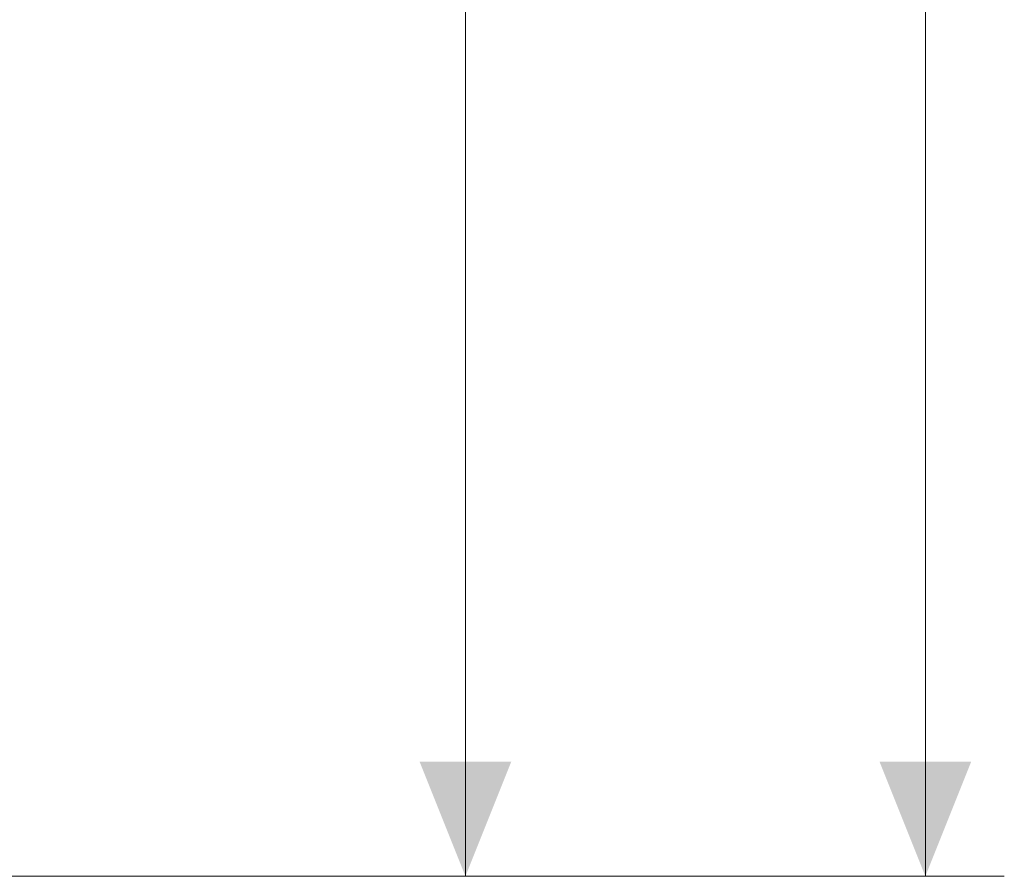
# Model space of a CAD drawing. Header units: millimetres. Extents: x -2000 to 82100, y -500 to 58900.
# Tile 15 of 21: x 38583 to 40729, y 39482 to 41349. Entities that reach past the tile are written whole.
import ezdxf

# ---------------------------------------------------------------- set-up
doc = ezdxf.new("R2010")
doc.units = ezdxf.units.MM
for name, color, linetype in [('Bemaßung', 7, 'Continuous'), ('KFP_BH_Lose Möblierung_neubau', 7, 'Continuous'), ('Neubau_KFP_Möblierung', 7, 'Continuous'), ('Neubau_KFP_Wand Innen', 7, 'Continuous')]:
    doc.layers.add(name, color=color, linetype=linetype)

# ---------------------------------------------------------------- blocks, each defined once
blk = doc.blocks.new('Bemaßung-ID-30-103-132-594')
at = {"layer": 'Bemaßung', "lineweight": 5}
blk.add_hatch(color=7, dxfattribs=at).paths.add_polyline_path([(2194, 250), (2294, 0), (2394, 250)])
at = {"layer": 'Bemaßung', "color": 7, "lineweight": 5}
for q in [(2294, 5200), (0, 0), (2394, 0)]:
    blk.add_line((2294, 0), q, dxfattribs=at)
blk = doc.blocks.new('Bemaßung-ID-30-103-132-1402')
at = {"layer": 'Bemaßung', "lineweight": 5}
blk.add_hatch(color=7, dxfattribs=at).paths.add_polyline_path([(3196.8, 250), (3296.8, 0), (3396.8, 250)])
at = {"layer": 'Bemaßung', "color": 7, "lineweight": 5}
for q in [(3296.8, 8000), (0, 0), (3396.8, 0)]:
    blk.add_line((3296.8, 0), q, dxfattribs=at)

msp = doc.modelspace()

# ---------------------------------------------------------------- linework, layer by layer
at = {"layer": 'KFP_BH_Lose Möblierung_neubau', "color": 251, "lineweight": 5, "true_color": 0x5a5d5a}
for p, q in [((39414.9, 39482.3), (39414.9, 39482.3)), ((39437, 39482.3), (39804.3, 39482.3)), ((39437, 39482.3), (39437.4, 39482.3)), ((39437.4, 39482.3), (39804.3, 39482.3)), ((39746.9, 39482.3), (39538.5, 39482.3)), ((39538.5, 39482.3), (39538.5, 39482.3)), ((39538.5, 39482.3), (39746.9, 39482.3)), ((39746.9, 39482.3), (39746.9, 39482.3)), ((39826.9, 39482.3), (39826.9, 39482.3)), ((39827.2, 39482.3), (39827.2, 39482.3)), ((39882.9, 39482.3), (39882.9, 39482.3)), ((40275.4, 39482.3), (40275.4, 39482.3)), ((40275.4, 39482.3), (40317.4, 39482.3)), ((40317.4, 39482.3), (40275.4, 39482.3)), ((40275.4, 39482.3), (40275.4, 39482.3)), ((40275.4, 39482.3), (40317.4, 39482.3)), ((40317.4, 39482.3), (40275.4, 39482.3)), ((40275.4, 39482.3), (40275.4, 39482.3)), ((40275.4, 39482.3), (40317.4, 39482.3)), ((40317.4, 39482.3), (40275.4, 39482.3)), ((40275.4, 39482.3), (40275.4, 39482.3)), ((40275.4, 39482.3), (40317.4, 39482.3)), ((40317.4, 39482.3), (40275.4, 39482.3)), ((40275.4, 39482.3), (40275.4, 39482.3)), ((40275.4, 39482.3), (40317.4, 39482.3)), ((40317.4, 39482.3), (40275.4, 39482.3)), ((40275.4, 39482.3), (40275.4, 39482.3)), ((40275.4, 39482.3), (40317.4, 39482.3)), ((40317.4, 39482.3), (40275.4, 39482.3)), ((40275.4, 39482.3), (40275.4, 39482.3)), ((40275.4, 39482.3), (40317.4, 39482.3)), ((40317.4, 39482.3), (40275.4, 39482.3)), ((40275.4, 39482.3), (40275.4, 39482.3)), ((40275.4, 39482.3), (40317.4, 39482.3)), ((40317.4, 39482.3), (40275.4, 39482.3)), ((40275.4, 39482.3), (40275.4, 39482.3)), ((40275.4, 39482.3), (40317.4, 39482.3)), ((40317.4, 39482.3), (40275.4, 39482.3)), ((40275.4, 39482.3), (40275.4, 39482.3)), ((40275.4, 39482.3), (40317.4, 39482.3)), ((40317.4, 39482.3), (40275.4, 39482.3)), ((40275.4, 39482.3), (40275.4, 39482.3)), ((40275.4, 39482.3), (40317.4, 39482.3)), ((40317.4, 39482.3), (40275.4, 39482.3)), ((40275.4, 39482.3), (40275.4, 39482.3)), ((40275.4, 39482.3), (40317.4, 39482.3)), ((40317.4, 39482.3), (40275.4, 39482.3)), ((40275.4, 39482.3), (40275.4, 39482.3)), ((40275.4, 39482.3), (40317.4, 39482.3)), ((40317.4, 39482.3), (40275.4, 39482.3)), ((40275.4, 39482.3), (40275.4, 39482.3)), ((40275.4, 39482.3), (40317.4, 39482.3)), ((40317.4, 39482.3), (40275.4, 39482.3)), ((40317.4, 39482.3), (40275.4, 39482.3)), ((40275.4, 39482.3), (40275.4, 39482.3)), ((40275.4, 39482.3), (40317.4, 39482.3)), ((40317.4, 39482.3), (40275.4, 39482.3)), ((40275.4, 39482.3), (40275.4, 39482.3)), ((40275.4, 39482.3), (40317.4, 39482.3)), ((40317.4, 39482.3), (40275.4, 39482.3)), ((40275.4, 39482.3), (40275.4, 39482.3)), ((40275.4, 39482.3), (40317.4, 39482.3)), ((40317.4, 39482.3), (40275.4, 39482.3)), ((40275.4, 39482.3), (40275.4, 39482.3)), ((40275.4, 39482.3), (40317.4, 39482.3)), ((40317.4, 39482.3), (40275.4, 39482.3)), ((40275.4, 39482.3), (40275.4, 39482.3)), ((40275.4, 39482.3), (40317.4, 39482.3)), ((40317.4, 39482.3), (40275.4, 39482.3)), ((40275.4, 39482.3), (40275.4, 39482.3)), ((40275.4, 39482.3), (40317.4, 39482.3)), ((40317.4, 39482.3), (40275.4, 39482.3)), ((40275.4, 39482.3), (40275.4, 39482.3)), ((40275.4, 39482.3), (40317.4, 39482.3)), ((40317.4, 39482.3), (40317.4, 39482.3)), ((40317.4, 39482.3), (40317.4, 39482.3)), ((40317.4, 39482.3), (40317.4, 39482.3)), ((40317.4, 39482.3), (40317.4, 39482.3)), ((40317.4, 39482.3), (40317.4, 39482.3)), ((40317.4, 39482.3), (40317.4, 39482.3)), ((40317.4, 39482.3), (40317.4, 39482.3)), ((40317.4, 39482.3), (40317.4, 39482.3)), ((40317.4, 39482.3), (40317.4, 39482.3)), ((40317.4, 39482.3), (40317.4, 39482.3)), ((40317.4, 39482.3), (40317.4, 39482.3)), ((40317.4, 39482.3), (40317.4, 39482.3)), ((40317.4, 39482.3), (40317.4, 39482.3)), ((40317.4, 39482.3), (40317.4, 39482.3)), ((40317.4, 39482.3), (40317.4, 39482.3)), ((40317.4, 39482.3), (40317.4, 39482.3)), ((40317.4, 39482.3), (40317.4, 39482.3)), ((40317.4, 39482.3), (40317.4, 39482.3)), ((40317.4, 39482.3), (40317.4, 39482.3)), ((40317.4, 39482.3), (40317.4, 39482.3)), ((40317.4, 39482.3), (40317.4, 39482.3)), ((40391.4, 39482.3), (40327.4, 39482.3)), ((40327.4, 39482.3), (40327.4, 39482.3)), ((40327.4, 39482.3), (40391.4, 39482.3)), ((40391.4, 39482.3), (40327.4, 39482.3)), ((40327.4, 39482.3), (40327.4, 39482.3)), ((40327.4, 39482.3), (40391.4, 39482.3)), ((40391.4, 39482.3), (40327.4, 39482.3)), ((40327.4, 39482.3), (40327.4, 39482.3)), ((40327.4, 39482.3), (40391.4, 39482.3)), ((40391.4, 39482.3), (40327.4, 39482.3)), ((40327.4, 39482.3), (40327.4, 39482.3)), ((40327.4, 39482.3), (40391.4, 39482.3)), ((40391.4, 39482.3), (40327.4, 39482.3)), ((40327.4, 39482.3), (40327.4, 39482.3)), ((40327.4, 39482.3), (40391.4, 39482.3)), ((40391.4, 39482.3), (40327.4, 39482.3)), ((40327.4, 39482.3), (40327.4, 39482.3)), ((40327.4, 39482.3), (40391.4, 39482.3)), ((40391.4, 39482.3), (40327.4, 39482.3)), ((40327.4, 39482.3), (40327.4, 39482.3)), ((40327.4, 39482.3), (40391.4, 39482.3)), ((40391.4, 39482.3), (40327.4, 39482.3)), ((40327.4, 39482.3), (40327.4, 39482.3)), ((40327.4, 39482.3), (40391.4, 39482.3)), ((40391.4, 39482.3), (40327.4, 39482.3)), ((40327.4, 39482.3), (40327.4, 39482.3)), ((40327.4, 39482.3), (40391.4, 39482.3)), ((40391.4, 39482.3), (40327.4, 39482.3)), ((40327.4, 39482.3), (40327.4, 39482.3)), ((40327.4, 39482.3), (40391.4, 39482.3)), ((40391.4, 39482.3), (40327.4, 39482.3)), ((40327.4, 39482.3), (40327.4, 39482.3)), ((40327.4, 39482.3), (40391.4, 39482.3)), ((40391.4, 39482.3), (40327.4, 39482.3)), ((40327.4, 39482.3), (40327.4, 39482.3)), ((40327.4, 39482.3), (40391.4, 39482.3)), ((40391.4, 39482.3), (40327.4, 39482.3)), ((40327.4, 39482.3), (40327.4, 39482.3)), ((40327.4, 39482.3), (40391.4, 39482.3)), ((40391.4, 39482.3), (40327.4, 39482.3)), ((40327.4, 39482.3), (40327.4, 39482.3)), ((40327.4, 39482.3), (40391.4, 39482.3)), ((40391.4, 39482.3), (40327.4, 39482.3)), ((40327.4, 39482.3), (40327.4, 39482.3)), ((40327.4, 39482.3), (40391.4, 39482.3)), ((40391.4, 39482.3), (40327.4, 39482.3)), ((40327.4, 39482.3), (40327.4, 39482.3)), ((40327.4, 39482.3), (40391.4, 39482.3)), ((40391.4, 39482.3), (40327.4, 39482.3)), ((40327.4, 39482.3), (40327.4, 39482.3)), ((40327.4, 39482.3), (40391.4, 39482.3)), ((40391.4, 39482.3), (40327.4, 39482.3)), ((40327.4, 39482.3), (40327.4, 39482.3)), ((40327.4, 39482.3), (40391.4, 39482.3)), ((40391.4, 39482.3), (40327.4, 39482.3)), ((40327.4, 39482.3), (40327.4, 39482.3)), ((40327.4, 39482.3), (40391.4, 39482.3)), ((40391.4, 39482.3), (40327.4, 39482.3)), ((40327.4, 39482.3), (40327.4, 39482.3)), ((40327.4, 39482.3), (40391.4, 39482.3)), ((40391.4, 39482.3), (40327.4, 39482.3)), ((40327.4, 39482.3), (40327.4, 39482.3)), ((40327.4, 39482.3), (40391.4, 39482.3)), ((40391.4, 39482.3), (40391.4, 39482.3)), ((40391.4, 39482.3), (40391.4, 39482.3)), ((40391.4, 39482.3), (40391.4, 39482.3)), ((40391.4, 39482.3), (40391.4, 39482.3)), ((40391.4, 39482.3), (40391.4, 39482.3)), ((40391.4, 39482.3), (40391.4, 39482.3)), ((40391.4, 39482.3), (40391.4, 39482.3)), ((40391.4, 39482.3), (40391.4, 39482.3)), ((40391.4, 39482.3), (40391.4, 39482.3)), ((40391.4, 39482.3), (40391.4, 39482.3)), ((40391.4, 39482.3), (40391.4, 39482.3)), ((40391.4, 39482.3), (40391.4, 39482.3)), ((40391.4, 39482.3), (40391.4, 39482.3)), ((40391.4, 39482.3), (40391.4, 39482.3)), ((40391.4, 39482.3), (40391.4, 39482.3)), ((40391.4, 39482.3), (40391.4, 39482.3)), ((40391.4, 39482.3), (40391.4, 39482.3)), ((40391.4, 39482.3), (40391.4, 39482.3)), ((40391.4, 39482.3), (40391.4, 39482.3)), ((40391.4, 39482.3), (40391.4, 39482.3)), ((40391.4, 39482.3), (40391.4, 39482.3)), ((40465.4, 39482.3), (40401.4, 39482.3)), ((40401.4, 39482.3), (40401.4, 39482.3)), ((40401.4, 39482.3), (40465.4, 39482.3)), ((40465.4, 39482.3), (40401.4, 39482.3)), ((40401.4, 39482.3), (40401.4, 39482.3)), ((40401.4, 39482.3), (40465.4, 39482.3)), ((40465.4, 39482.3), (40401.4, 39482.3)), ((40401.4, 39482.3), (40401.4, 39482.3)), ((40401.4, 39482.3), (40465.4, 39482.3)), ((40465.4, 39482.3), (40401.4, 39482.3)), ((40401.4, 39482.3), (40401.4, 39482.3)), ((40401.4, 39482.3), (40465.4, 39482.3)), ((40465.4, 39482.3), (40401.4, 39482.3)), ((40401.4, 39482.3), (40401.4, 39482.3)), ((40401.4, 39482.3), (40465.4, 39482.3)), ((40465.4, 39482.3), (40401.4, 39482.3)), ((40401.4, 39482.3), (40401.4, 39482.3)), ((40401.4, 39482.3), (40465.4, 39482.3)), ((40465.4, 39482.3), (40401.4, 39482.3)), ((40401.4, 39482.3), (40401.4, 39482.3)), ((40401.4, 39482.3), (40465.4, 39482.3)), ((40465.4, 39482.3), (40401.4, 39482.3)), ((40401.4, 39482.3), (40401.4, 39482.3)), ((40401.4, 39482.3), (40465.4, 39482.3)), ((40465.4, 39482.3), (40401.4, 39482.3)), ((40401.4, 39482.3), (40401.4, 39482.3)), ((40401.4, 39482.3), (40465.4, 39482.3)), ((40465.4, 39482.3), (40401.4, 39482.3)), ((40401.4, 39482.3), (40401.4, 39482.3)), ((40401.4, 39482.3), (40465.4, 39482.3)), ((40465.4, 39482.3), (40401.4, 39482.3)), ((40401.4, 39482.3), (40401.4, 39482.3)), ((40401.4, 39482.3), (40465.4, 39482.3)), ((40465.4, 39482.3), (40401.4, 39482.3)), ((40401.4, 39482.3), (40401.4, 39482.3)), ((40401.4, 39482.3), (40465.4, 39482.3)), ((40465.4, 39482.3), (40401.4, 39482.3)), ((40401.4, 39482.3), (40401.4, 39482.3)), ((40401.4, 39482.3), (40465.4, 39482.3)), ((40539.4, 39482.3), (40401.4, 39482.3)), ((40401.4, 39482.3), (40401.4, 39482.3)), ((40401.4, 39482.3), (40465.4, 39482.3)), ((40465.4, 39482.3), (40401.4, 39482.3)), ((40401.4, 39482.3), (40401.4, 39482.3)), ((40401.4, 39482.3), (40465.4, 39482.3)), ((40465.4, 39482.3), (40401.4, 39482.3)), ((40401.4, 39482.3), (40401.4, 39482.3)), ((40401.4, 39482.3), (40465.4, 39482.3)), ((40465.4, 39482.3), (40401.4, 39482.3)), ((40401.4, 39482.3), (40401.4, 39482.3)), ((40401.4, 39482.3), (40465.4, 39482.3)), ((40465.4, 39482.3), (40401.4, 39482.3)), ((40401.4, 39482.3), (40401.4, 39482.3)), ((40401.4, 39482.3), (40465.4, 39482.3)), ((40465.4, 39482.3), (40401.4, 39482.3)), ((40401.4, 39482.3), (40401.4, 39482.3)), ((40401.4, 39482.3), (40465.4, 39482.3)), ((40465.4, 39482.3), (40401.4, 39482.3)), ((40401.4, 39482.3), (40401.4, 39482.3)), ((40401.4, 39482.3), (40465.4, 39482.3)), ((40465.4, 39482.3), (40401.4, 39482.3)), ((40401.4, 39482.3), (40401.4, 39482.3)), ((40401.4, 39482.3), (40465.4, 39482.3)), ((40465.4, 39482.3), (40465.4, 39482.3)), ((40465.4, 39482.3), (40465.4, 39482.3)), ((40465.4, 39482.3), (40465.4, 39482.3)), ((40465.4, 39482.3), (40465.4, 39482.3)), ((40465.4, 39482.3), (40465.4, 39482.3)), ((40465.4, 39482.3), (40465.4, 39482.3)), ((40465.4, 39482.3), (40465.4, 39482.3)), ((40465.4, 39482.3), (40465.4, 39482.3)), ((40465.4, 39482.3), (40465.4, 39482.3)), ((40465.4, 39482.3), (40465.4, 39482.3)), ((40465.4, 39482.3), (40465.4, 39482.3)), ((40465.4, 39482.3), (40465.4, 39482.3)), ((40465.4, 39482.3), (40465.4, 39482.3)), ((40465.4, 39482.3), (40465.4, 39482.3)), ((40465.4, 39482.3), (40539.4, 39482.3)), ((40465.4, 39482.3), (40465.4, 39482.3)), ((40465.4, 39482.3), (40465.4, 39482.3)), ((40465.4, 39482.3), (40465.4, 39482.3)), ((40465.4, 39482.3), (40465.4, 39482.3)), ((40465.4, 39482.3), (40465.4, 39482.3)), ((40465.4, 39482.3), (40465.4, 39482.3)), ((40465.4, 39482.3), (40465.4, 39482.3)), ((40539.4, 39482.3), (40475.4, 39482.3)), ((40475.4, 39482.3), (40475.4, 39482.3)), ((40475.4, 39482.3), (40539.4, 39482.3)), ((40539.4, 39482.3), (40475.4, 39482.3)), ((40475.4, 39482.3), (40475.4, 39482.3)), ((40475.4, 39482.3), (40539.4, 39482.3)), ((40539.4, 39482.3), (40475.4, 39482.3)), ((40475.4, 39482.3), (40475.4, 39482.3)), ((40475.4, 39482.3), (40539.4, 39482.3)), ((40539.4, 39482.3), (40475.4, 39482.3)), ((40475.4, 39482.3), (40475.4, 39482.3)), ((40475.4, 39482.3), (40539.4, 39482.3)), ((40539.4, 39482.3), (40475.4, 39482.3)), ((40475.4, 39482.3), (40475.4, 39482.3)), ((40475.4, 39482.3), (40539.4, 39482.3)), ((40539.4, 39482.3), (40475.4, 39482.3)), ((40475.4, 39482.3), (40475.4, 39482.3)), ((40475.4, 39482.3), (40539.4, 39482.3)), ((40539.4, 39482.3), (40475.4, 39482.3)), ((40475.4, 39482.3), (40475.4, 39482.3)), ((40475.4, 39482.3), (40539.4, 39482.3)), ((40539.4, 39482.3), (40475.4, 39482.3)), ((40475.4, 39482.3), (40475.4, 39482.3)), ((40475.4, 39482.3), (40539.4, 39482.3)), ((40539.4, 39482.3), (40475.4, 39482.3)), ((40475.4, 39482.3), (40475.4, 39482.3)), ((40475.4, 39482.3), (40539.4, 39482.3)), ((40539.4, 39482.3), (40475.4, 39482.3)), ((40475.4, 39482.3), (40475.4, 39482.3)), ((40475.4, 39482.3), (40539.4, 39482.3)), ((40539.4, 39482.3), (40475.4, 39482.3)), ((40475.4, 39482.3), (40475.4, 39482.3)), ((40475.4, 39482.3), (40539.4, 39482.3)), ((40539.4, 39482.3), (40475.4, 39482.3)), ((40475.4, 39482.3), (40475.4, 39482.3)), ((40475.4, 39482.3), (40539.4, 39482.3)), ((40539.4, 39482.3), (40475.4, 39482.3)), ((40475.4, 39482.3), (40475.4, 39482.3)), ((40475.4, 39482.3), (40539.4, 39482.3)), ((40539.4, 39482.3), (40475.4, 39482.3)), ((40475.4, 39482.3), (40475.4, 39482.3)), ((40475.4, 39482.3), (40539.4, 39482.3)), ((40539.4, 39482.3), (40475.4, 39482.3)), ((40475.4, 39482.3), (40475.4, 39482.3)), ((40475.4, 39482.3), (40539.4, 39482.3)), ((40539.4, 39482.3), (40475.4, 39482.3)), ((40475.4, 39482.3), (40475.4, 39482.3)), ((40475.4, 39482.3), (40539.4, 39482.3)), ((40539.4, 39482.3), (40475.4, 39482.3)), ((40475.4, 39482.3), (40475.4, 39482.3)), ((40475.4, 39482.3), (40539.4, 39482.3)), ((40539.4, 39482.3), (40539.4, 39482.3)), ((40539.4, 39482.3), (40539.4, 39482.3)), ((40539.4, 39482.3), (40539.4, 39482.3)), ((40539.4, 39482.3), (40539.4, 39482.3)), ((40539.4, 39482.3), (40539.4, 39482.3)), ((40539.4, 39482.3), (40539.4, 39482.3)), ((40539.4, 39482.3), (40539.4, 39482.3)), ((40539.4, 39482.3), (40539.4, 39482.3)), ((40539.4, 39482.3), (40539.4, 39482.3)), ((40539.4, 39482.3), (40539.4, 39482.3)), ((40539.4, 39482.3), (40539.4, 39482.3)), ((40539.4, 39482.3), (40539.4, 39482.3)), ((40539.4, 39482.3), (40539.4, 39482.3)), ((40539.4, 39482.3), (40539.4, 39482.3)), ((40539.4, 39482.3), (40539.4, 39482.3)), ((40539.4, 39482.3), (40539.4, 39482.3)), ((40539.4, 39482.3), (40539.4, 39482.3)), ((40539.4, 39482.3), (40539.4, 39482.3)), ((40613.4, 39482.3), (40549.4, 39482.3)), ((40549.4, 39482.3), (40549.4, 39482.3)), ((40549.4, 39482.3), (40613.4, 39482.3)), ((40613.4, 39482.3), (40549.4, 39482.3)), ((40549.4, 39482.3), (40549.4, 39482.3)), ((40549.4, 39482.3), (40613.4, 39482.3)), ((40613.4, 39482.3), (40549.4, 39482.3)), ((40549.4, 39482.3), (40549.4, 39482.3)), ((40549.4, 39482.3), (40613.4, 39482.3)), ((40613.4, 39482.3), (40549.4, 39482.3)), ((40549.4, 39482.3), (40549.4, 39482.3)), ((40549.4, 39482.3), (40613.4, 39482.3)), ((40613.4, 39482.3), (40549.4, 39482.3)), ((40549.4, 39482.3), (40549.4, 39482.3)), ((40549.4, 39482.3), (40613.4, 39482.3)), ((40613.4, 39482.3), (40549.4, 39482.3)), ((40549.4, 39482.3), (40549.4, 39482.3)), ((40549.4, 39482.3), (40613.4, 39482.3)), ((40613.4, 39482.3), (40549.4, 39482.3)), ((40549.4, 39482.3), (40549.4, 39482.3)), ((40549.4, 39482.3), (40613.4, 39482.3)), ((40613.4, 39482.3), (40549.4, 39482.3)), ((40549.4, 39482.3), (40549.4, 39482.3)), ((40549.4, 39482.3), (40613.4, 39482.3)), ((40613.4, 39482.3), (40549.4, 39482.3)), ((40549.4, 39482.3), (40549.4, 39482.3)), ((40549.4, 39482.3), (40613.4, 39482.3)), ((40613.4, 39482.3), (40549.4, 39482.3)), ((40549.4, 39482.3), (40549.4, 39482.3)), ((40549.4, 39482.3), (40613.4, 39482.3)), ((40613.4, 39482.3), (40549.4, 39482.3)), ((40549.4, 39482.3), (40549.4, 39482.3)), ((40549.4, 39482.3), (40613.4, 39482.3)), ((40613.4, 39482.3), (40549.4, 39482.3)), ((40549.4, 39482.3), (40549.4, 39482.3)), ((40549.4, 39482.3), (40613.4, 39482.3)), ((40613.4, 39482.3), (40549.4, 39482.3)), ((40549.4, 39482.3), (40549.4, 39482.3)), ((40549.4, 39482.3), (40613.4, 39482.3)), ((40697.4, 39482.3), (40549.4, 39482.3)), ((40549.4, 39482.3), (40549.4, 39482.3)), ((40549.4, 39482.3), (40697.4, 39482.3)), ((40613.4, 39482.3), (40549.4, 39482.3)), ((40549.4, 39482.3), (40549.4, 39482.3)), ((40549.4, 39482.3), (40613.4, 39482.3)), ((40613.4, 39482.3), (40549.4, 39482.3)), ((40549.4, 39482.3), (40549.4, 39482.3)), ((40549.4, 39482.3), (40613.4, 39482.3)), ((40613.4, 39482.3), (40549.4, 39482.3)), ((40549.4, 39482.3), (40549.4, 39482.3)), ((40549.4, 39482.3), (40613.4, 39482.3)), ((40623.4, 39482.3), (40559.4, 39482.3)), ((40559.4, 39482.3), (40559.4, 39482.3)), ((40559.4, 39482.3), (40623.4, 39482.3)), ((40613.4, 39482.3), (40613.4, 39482.3)), ((40613.4, 39482.3), (40613.4, 39482.3)), ((40613.4, 39482.3), (40613.4, 39482.3)), ((40613.4, 39482.3), (40613.4, 39482.3)), ((40613.4, 39482.3), (40613.4, 39482.3)), ((40613.4, 39482.3), (40613.4, 39482.3)), ((40613.4, 39482.3), (40613.4, 39482.3)), ((40613.4, 39482.3), (40613.4, 39482.3)), ((40613.4, 39482.3), (40613.4, 39482.3)), ((40613.4, 39482.3), (40613.4, 39482.3)), ((40613.4, 39482.3), (40613.4, 39482.3)), ((40613.4, 39482.3), (40613.4, 39482.3)), ((40613.4, 39482.3), (40613.4, 39482.3)), ((40613.4, 39482.3), (40613.4, 39482.3)), ((40613.4, 39482.3), (40613.4, 39482.3)), ((40613.4, 39482.3), (40613.4, 39482.3)), ((40697.4, 39482.3), (40623.4, 39482.3)), ((40623.4, 39482.3), (40623.4, 39482.3)), ((40623.4, 39482.3), (40697.4, 39482.3)), ((40697.4, 39482.3), (40623.4, 39482.3)), ((40623.4, 39482.3), (40623.4, 39482.3)), ((40623.4, 39482.3), (40697.4, 39482.3)), ((40697.4, 39482.3), (40623.4, 39482.3)), ((40623.4, 39482.3), (40623.4, 39482.3)), ((40623.4, 39482.3), (40697.4, 39482.3)), ((40697.4, 39482.3), (40623.4, 39482.3)), ((40623.4, 39482.3), (40623.4, 39482.3)), ((40623.4, 39482.3), (40697.4, 39482.3)), ((40697.4, 39482.3), (40623.4, 39482.3)), ((40623.4, 39482.3), (40623.4, 39482.3)), ((40623.4, 39482.3), (40697.4, 39482.3)), ((40697.4, 39482.3), (40623.4, 39482.3)), ((40623.4, 39482.3), (40623.4, 39482.3)), ((40623.4, 39482.3), (40697.4, 39482.3)), ((40697.4, 39482.3), (40623.4, 39482.3)), ((40623.4, 39482.3), (40623.4, 39482.3)), ((40623.4, 39482.3), (40697.4, 39482.3)), ((40623.4, 39482.3), (40623.4, 39482.3)), ((40697.4, 39482.3), (40623.4, 39482.3)), ((40623.4, 39482.3), (40623.4, 39482.3)), ((40623.4, 39482.3), (40697.4, 39482.3)), ((40697.4, 39482.3), (40623.4, 39482.3)), ((40623.4, 39482.3), (40623.4, 39482.3)), ((40623.4, 39482.3), (40697.4, 39482.3)), ((40697.4, 39482.3), (40633.4, 39482.3)), ((40633.4, 39482.3), (40633.4, 39482.3)), ((40633.4, 39482.3), (40697.4, 39482.3)), ((40697.4, 39482.3), (40633.4, 39482.3)), ((40633.4, 39482.3), (40633.4, 39482.3)), ((40633.4, 39482.3), (40697.4, 39482.3)), ((40697.4, 39482.3), (40633.4, 39482.3)), ((40633.4, 39482.3), (40633.4, 39482.3)), ((40633.4, 39482.3), (40697.4, 39482.3)), ((40697.4, 39482.3), (40697.4, 39482.3)), ((40697.4, 39482.3), (40697.4, 39482.3)), ((40697.4, 39482.3), (40697.4, 39482.3)), ((40697.4, 39482.3), (40697.4, 39482.3)), ((40697.4, 39482.3), (40697.4, 39482.3)), ((40697.4, 39482.3), (40697.4, 39482.3)), ((40697.4, 39482.3), (40697.4, 39482.3)), ((40697.4, 39482.3), (40697.4, 39482.3)), ((40697.4, 39482.3), (40697.4, 39482.3)), ((40697.4, 39482.3), (40697.4, 39482.3)), ((40697.4, 39482.3), (40697.4, 39482.3)), ((40697.4, 39482.3), (40697.4, 39482.3)), ((40697.4, 39482.3), (40697.4, 39482.3))]:
    msp.add_line(p, q, dxfattribs=at)
for points in [[(39133.1, 39482.3), (39134.1, 39482.3), (39142.9, 39482.3), (39158.7, 39482.3), (39180.3, 39482.3), (39206.2, 39482.3), (39234.2, 39482.3), (39414.9, 39482.3), (39234.2, 39482.3), (39206.2, 39482.3), (39180.3, 39482.3), (39158.7, 39482.3), (39142.9, 39482.3), (39134.1, 39482.3), (39133.1, 39482.3)], [(39310.1, 39482.3), (39291.1, 39482.3), (39277.2, 39482.3), (39272.1, 39482.3), (39277.2, 39482.3), (39291.1, 39482.3), (39310.1, 39482.3), (39329.1, 39482.3), (39343.1, 39482.3), (39348.2, 39482.3), (39343.1, 39482.3), (39329.1, 39482.3), (39310.1, 39482.3)], [(39414.9, 39482.3), (39414.8, 39482.3), (39414.7, 39482.3), (39414.7, 39482.3), (39414.7, 39482.3), (39414.8, 39482.3), (39414.8, 39482.3), (39414.9, 39482.3), (39415.1, 39482.3), (39415.3, 39482.3), (39415.5, 39482.3), (39415.7, 39482.3), (39416, 39482.3), (39416.3, 39482.3), (39416.6, 39482.3), (39417, 39482.3), (39417.4, 39482.3), (39417.8, 39482.3), (39418.3, 39482.3), (39418.8, 39482.3), (39419.4, 39482.3), (39419.9, 39482.3), (39420.5, 39482.3), (39421.2, 39482.3), (39421.8, 39482.3), (39422.5, 39482.3), (39423.2, 39482.3), (39424, 39482.3), (39424.8, 39482.3), (39425.6, 39482.3)], [(39425.6, 39482.3), (39424.8, 39482.3), (39424, 39482.3), (39423.2, 39482.3), (39422.5, 39482.3), (39421.8, 39482.3), (39421.2, 39482.3), (39420.5, 39482.3), (39419.9, 39482.3), (39419.4, 39482.3), (39418.8, 39482.3), (39418.3, 39482.3), (39417.8, 39482.3), (39417.4, 39482.3), (39417, 39482.3), (39416.6, 39482.3), (39416.3, 39482.3), (39416, 39482.3), (39415.7, 39482.3), (39415.5, 39482.3), (39415.3, 39482.3), (39415.1, 39482.3), (39414.9, 39482.3), (39414.8, 39482.3), (39414.8, 39482.3), (39414.7, 39482.3), (39414.7, 39482.3), (39414.7, 39482.3), (39414.8, 39482.3), (39414.9, 39482.3)], [(39425.6, 39482.3), (39425.8, 39482.3), (39426, 39482.3), (39426.3, 39482.3), (39426.5, 39482.3), (39426.8, 39482.3), (39427.2, 39482.3), (39427.5, 39482.3), (39427.9, 39482.3), (39428.3, 39482.3), (39428.8, 39482.3), (39429.2, 39482.3), (39429.7, 39482.3), (39430.2, 39482.3), (39430.7, 39482.3), (39431.3, 39482.3), (39431.9, 39482.3), (39432.4, 39482.3), (39433.1, 39482.3), (39433.7, 39482.3), (39434.3, 39482.3), (39435, 39482.3), (39435.6, 39482.3), (39436.3, 39482.3), (39437, 39482.3)], [(39437, 39482.3), (39436.3, 39482.3), (39435.6, 39482.3), (39435, 39482.3), (39434.3, 39482.3), (39433.7, 39482.3), (39433.1, 39482.3), (39432.4, 39482.3), (39431.9, 39482.3), (39431.3, 39482.3), (39430.7, 39482.3), (39430.2, 39482.3), (39429.7, 39482.3), (39429.2, 39482.3), (39428.8, 39482.3), (39428.3, 39482.3), (39427.9, 39482.3), (39427.5, 39482.3), (39427.2, 39482.3), (39426.8, 39482.3), (39426.5, 39482.3), (39426.3, 39482.3), (39426, 39482.3), (39425.8, 39482.3), (39425.6, 39482.3)], [(39804.3, 39482.3), (39805, 39482.3), (39805.7, 39482.3), (39806.4, 39482.3), (39807.1, 39482.3), (39807.7, 39482.3), (39808.3, 39482.3), (39809, 39482.3), (39809.6, 39482.3), (39810.1, 39482.3), (39810.7, 39482.3), (39811.3, 39482.3), (39811.8, 39482.3), (39812.3, 39482.3), (39812.7, 39482.3), (39813.2, 39482.3), (39813.6, 39482.3), (39814, 39482.3), (39814.4, 39482.3), (39814.7, 39482.3), (39815.1, 39482.3), (39815.3, 39482.3), (39815.6, 39482.3), (39815.8, 39482.3), (39816, 39482.3)], [(39816, 39482.3), (39815.8, 39482.3), (39815.6, 39482.3), (39815.3, 39482.3), (39815.1, 39482.3), (39814.7, 39482.3), (39814.4, 39482.3), (39814, 39482.3), (39813.6, 39482.3), (39813.2, 39482.3), (39812.7, 39482.3), (39812.3, 39482.3), (39811.8, 39482.3), (39811.3, 39482.3), (39810.7, 39482.3), (39810.1, 39482.3), (39809.6, 39482.3), (39809, 39482.3), (39808.3, 39482.3), (39807.7, 39482.3), (39807.1, 39482.3), (39806.4, 39482.3), (39805.7, 39482.3), (39805, 39482.3), (39804.3, 39482.3)], [(39816, 39482.3), (39816.9, 39482.3), (39817.6, 39482.3), (39818.4, 39482.3), (39819.1, 39482.3), (39819.8, 39482.3), (39820.4, 39482.3), (39821.1, 39482.3), (39821.7, 39482.3), (39822.2, 39482.3), (39822.8, 39482.3), (39823.3, 39482.3), (39823.7, 39482.3), (39824.2, 39482.3), (39824.6, 39482.3), (39824.9, 39482.3), (39825.3, 39482.3), (39825.6, 39482.3), (39825.8, 39482.3), (39826.1, 39482.3), (39826.3, 39482.3), (39826.5, 39482.3), (39826.6, 39482.3), (39826.7, 39482.3), (39826.8, 39482.3), (39826.9, 39482.3), (39826.9, 39482.3), (39826.9, 39482.3)], [(39826.9, 39482.3), (39826.9, 39482.3), (39827, 39482.3), (39827, 39482.3), (39827, 39482.3), (39827, 39482.3), (39826.9, 39482.3), (39826.8, 39482.3), (39826.6, 39482.3), (39826.4, 39482.3), (39826.2, 39482.3), (39826, 39482.3), (39825.7, 39482.3), (39825.4, 39482.3), (39825.1, 39482.3), (39824.7, 39482.3), (39824.3, 39482.3), (39823.8, 39482.3), (39823.4, 39482.3), (39822.9, 39482.3), (39822.3, 39482.3), (39821.8, 39482.3), (39821.2, 39482.3), (39820.5, 39482.3), (39819.9, 39482.3), (39819.2, 39482.3), (39818.4, 39482.3), (39817.7, 39482.3), (39816.9, 39482.3), (39816, 39482.3)], [(39882.9, 39482.3), (39882.8, 39482.3), (39882.7, 39482.3), (39882.6, 39482.3), (39882.5, 39482.3), (39882.3, 39482.3), (39882.1, 39482.3), (39881.9, 39482.3), (39881.6, 39482.3), (39881.3, 39482.3), (39881, 39482.3), (39880.6, 39482.3), (39880.2, 39482.3), (39879.8, 39482.3), (39879.4, 39482.3), (39878.9, 39482.3), (39878.4, 39482.3), (39877.8, 39482.3), (39877.2, 39482.3), (39876.6, 39482.3), (39876, 39482.3), (39875.4, 39482.3), (39874.7, 39482.3), (39874, 39482.3), (39873.2, 39482.3), (39872.5, 39482.3), (39871.7, 39482.3), (39870.8, 39482.3), (39870, 39482.3), (39869.1, 39482.3), (39868.2, 39482.3), (39867.3, 39482.3), (39866.4, 39482.3), (39865.4, 39482.3), (39864.4, 39482.3), (39863.4, 39482.3), (39862.4, 39482.3), (39861.4, 39482.3), (39860.3, 39482.3), (39859.2, 39482.3), (39858.1, 39482.3), (39857, 39482.3), (39855.9, 39482.3), (39854.8, 39482.3), (39853.6, 39482.3), (39852.4, 39482.3), (39851.2, 39482.3), (39850, 39482.3), (39848.8, 39482.3), (39847.6, 39482.3), (39846.4, 39482.3), (39845.1, 39482.3), (39843.9, 39482.3), (39842.6, 39482.3), (39841.3, 39482.3), (39840.1, 39482.3), (39838.8, 39482.3), (39837.5, 39482.3), (39836.2, 39482.3), (39834.9, 39482.3), (39833.6, 39482.3), (39832.3, 39482.3), (39831, 39482.3), (39829.7, 39482.3), (39828.5, 39482.3), (39827.2, 39482.3)], [(39827.2, 39482.3), (39828.4, 39482.3), (39829.7, 39482.3), (39831, 39482.3), (39832.3, 39482.3), (39833.6, 39482.3), (39834.9, 39482.3), (39836.1, 39482.3), (39837.4, 39482.3), (39838.7, 39482.3), (39840, 39482.3), (39841.2, 39482.3), (39842.5, 39482.3), (39843.7, 39482.3), (39845, 39482.3), (39846.2, 39482.3), (39847.4, 39482.3), (39848.7, 39482.3), (39849.9, 39482.3), (39851.1, 39482.3), (39852.2, 39482.3), (39853.4, 39482.3), (39854.6, 39482.3), (39855.7, 39482.3), (39856.8, 39482.3), (39858, 39482.3), (39859.1, 39482.3), (39860.1, 39482.3), (39861.2, 39482.3), (39862.2, 39482.3), (39863.3, 39482.3), (39864.3, 39482.3), (39865.2, 39482.3), (39866.2, 39482.3), (39867.1, 39482.3), (39868.1, 39482.3), (39869, 39482.3), (39869.8, 39482.3), (39870.7, 39482.3), (39871.5, 39482.3), (39872.3, 39482.3), (39873.1, 39482.3), (39873.8, 39482.3), (39874.5, 39482.3), (39875.2, 39482.3), (39875.9, 39482.3), (39876.5, 39482.3), (39877.1, 39482.3), (39877.7, 39482.3), (39878.2, 39482.3), (39878.8, 39482.3), (39879.3, 39482.3), (39879.7, 39482.3), (39880.1, 39482.3), (39880.5, 39482.3), (39880.9, 39482.3), (39881.2, 39482.3), (39881.5, 39482.3), (39881.8, 39482.3), (39882.1, 39482.3), (39882.3, 39482.3), (39882.5, 39482.3), (39882.6, 39482.3), (39882.7, 39482.3), (39882.8, 39482.3), (39882.8, 39482.3), (39882.9, 39482.3)], [(40255.4, 39482.3), (40711.4, 39482.3), (40255.4, 39482.3)]]:
    msp.add_lwpolyline(points, dxfattribs=at)
at = {"layer": 'Neubau_KFP_Möblierung', "color": 251, "lineweight": 5, "true_color": 0x5a5d5a}
for p, q in [((40729.4, 39482.3), (38735.2, 39482.3)), ((38735.2, 39482.3), (38735.2, 39482.3)), ((38735.2, 39482.3), (40729.4, 39482.3)), ((40729.4, 39482.3), (38735.2, 39482.3))]:
    msp.add_line(p, q, dxfattribs=at)
msp.add_lwpolyline([(38735.2, 39482.3), (40729.4, 39482.3)], dxfattribs=at)
at = {"layer": 'Neubau_KFP_Wand Innen', "color": 251, "lineweight": 5, "true_color": 0x5a5d5a}
msp.add_line((38384.4, 39482.3), (40729.4, 39482.3), dxfattribs=at)

# ---------------------------------------------------------------- block references
at = {"layer": 'Bemaßung', "color": 7, "lineweight": 5}
for name in ['Bemaßung-ID-30-103-132-1402', 'Bemaßung-ID-30-103-132-594']:
    msp.add_blockref(name, (37260.5, 39482.3), dxfattribs=at)

doc.saveas('drawing.dxf')
